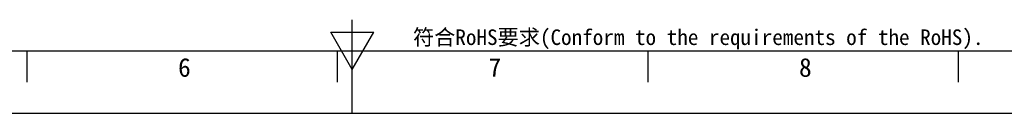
# Model space of a CAD drawing. Header units: millimetres. Extents: x 0 to 594, y 0 to 420.
# Tile 3 of 25: x 243 to 402, y 0 to 15. Entities that reach past the tile are written whole.
import ezdxf

# ---------------------------------------------------------------- set-up
doc = ezdxf.new("R2010")
doc.units = ezdxf.units.MM
doc.header["$LTSCALE"] = 32.67
doc.layers.get('0').update_dxf_attribs({"linetype": 'CONTINUOUS'})
doc.styles.get("Standard").update_dxf_attribs({"font": 'simfang.ttf'})
doc.styles.add('TEXTSTYLE_2', font='simfang.ttf')

msp = doc.modelspace()

# ---------------------------------------------------------------- linework, layer by layer
at = {"color": 7}
for p, q in [((297, 0), (297, 15)), ((293.5359, 12.9999), (300.4641, 12.9999)), ((297, 6.9999), (293.5359, 12.9999)), ((297, 6.9999), (300.4641, 12.9999)), ((25, 10), (584, 10)), ((244.6373, 5.0001), (244.6373, 10)), ((294.6373, 5.0001), (294.6373, 10)), ((344.6373, 5.0001), (344.6373, 10)), ((394.6373, 5.0001), (394.6373, 10)), ((0, 0), (594, 0))]:
    msp.add_line(p, q, dxfattribs=at)

# ---------------------------------------------------------------- texts
at = {"color": 3}
msp.add_text('符合RoHS要求(Conform to the requirements of the RoHS).', height=2.5, dxfattribs=at).set_placement((306.7869, 10.9507))
at = {"color": 3, "style": 'TEXTSTYLE_2'}
for s, p in [('6', (268.9562, 5.8471)), ('7', (318.9562, 5.8471)), ('8', (368.9562, 5.8471))]:
    msp.add_text(s, height=3, dxfattribs=at).set_placement(p)

doc.saveas('drawing.dxf')
